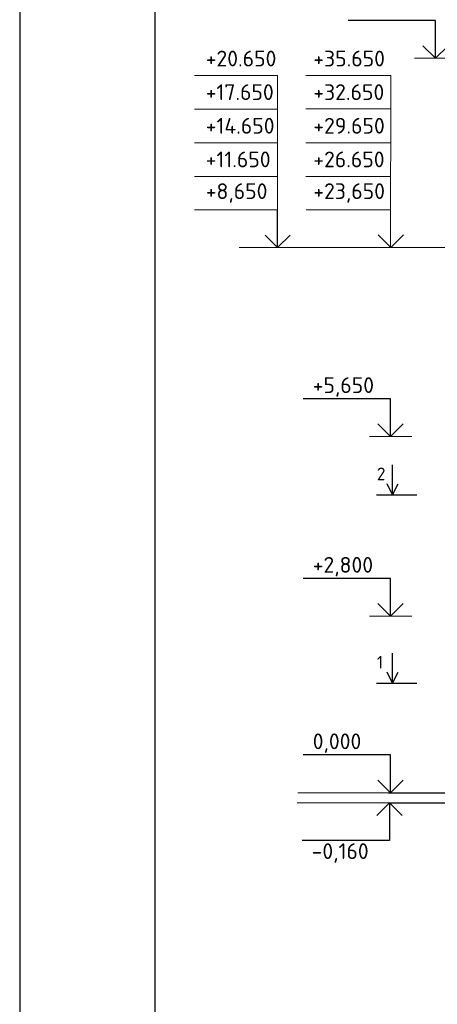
# Model space of a CAD drawing. Header units: millimetres. Extents: x 40580 to 2152466, y -328404 to 177125.
# Tile 9 of 252: x 269789 to 276411, y 153370 to 168989. Entities that reach past the tile are written whole.
import ezdxf

# ---------------------------------------------------------------- set-up
doc = ezdxf.new("R2010")
doc.units = ezdxf.units.MM
doc.layers.add('11', color=7, linetype='Continuous')
doc.layers.add('Столовая - обозначения', color=7, linetype='Continuous')
for name, color, linetype, lineweight in [('RAZMER', 7, 'Continuous', 9), ('АС-Таблицы', 7, 'Continuous', 20), ('отметки', 243, 'Continuous', 18), ('Размерная линия_ общее', 7, 'Continuous', 25), ('Столовая Двери и окна', 7, 'Continuous', 15)]:
    doc.layers.add(name, color=color, linetype=linetype, lineweight=lineweight)
doc.styles.get("Standard").update_dxf_attribs({"font": 'isocpeur.ttf'})
doc.styles.add('ГОСТ', font='isocpeur.ttf')

# ---------------------------------------------------------------- blocks, each defined once
blk = doc.blocks.new('Штамп')
at = {"layer": '11'}
blk.add_line((252070, 126228), (252070, 84178), dxfattribs=at)
at = {"layer": '11', "lineweight": 30}
blk.add_line((254210, 125978), (254210, 84428), dxfattribs=at)

msp = doc.modelspace()

# ---------------------------------------------------------------- linework, layer by layer
at = {"layer": 'RAZMER', "color": 18, "true_color": 0x000000}
for p, q in [((276719.93, 168376.543), (276048.508, 168376.543)), ((276007.031, 162376.543), (275335.609, 162376.543)), ((276007.031, 159526.543), (275335.609, 159526.543)), ((283044, 156726.91), (274198.893, 156726.91)), ((283023.17, 156566.91), (274188.42, 156566.91))]:
    msp.add_line(p, q, dxfattribs=at)
at = {"layer": 'RAZMER', "color": 18, "ltscale": 100, "true_color": 0x000000}
for p, q in [((273878.954, 168103.737, 0), (272561.685, 168103.737, 0)), ((273878.954, 165973.049, 0), (273878.954, 168106.383, 0)), ((275672.8, 168106.383, 0), (274328.655, 168106.383, 0)), ((275671.252, 165376.445), (275672.8, 168106.383, 0)), ((273878.954, 167570.403, 0), (272561.685, 167570.403, 0)), ((273878.954, 167570.403, 0), (272561.685, 167570.403, 0)), ((275672.8, 167573.049, 0), (274328.655, 167573.049, 0)), ((273878.954, 167037.07, 0), (272561.685, 167037.07, 0)), ((273878.954, 167037.07, 0), (272561.685, 167037.07, 0)), ((275672.8, 167037.07, 0), (274328.655, 167037.07, 0)), ((273878.954, 166503.737, 0), (272561.685, 166503.737, 0)), ((275672.8, 166503.737, 0), (274328.655, 166503.737, 0)), ((273878.954, 165820.403, 0), (273878.954, 166420.403, 0)), ((273878.954, 165970.403, 0), (272561.685, 165970.403, 0)), ((275674.737, 165973.049, 0), (274330.592, 165973.049, 0)), ((275802.81, 165376.543), (273269.933, 165374.313)), ((273494.25, 165374.235), (276586.52, 165372.996))]:
    msp.add_line(p, q, dxfattribs=at)
at = {"layer": 'отметки', "color": 18, "linetype": 'Continuous', "lineweight": 25, "ltscale": 100, "true_color": 0x000000}
for p, q in [((276381.509, 168976.543), (274998.327, 168976.543)), ((276381.509, 168376.543), (276381.509, 168976.543)), ((273878.954, 165373.049, 0), (273878.954, 165973.049, 0)), ((275668.61, 162976.543), (274285.428, 162976.543)), ((275668.61, 162376.543), (275668.61, 162976.543)), ((275668.61, 160126.543), (274285.428, 160126.543)), ((275668.61, 159526.543), (275668.61, 160126.543)), ((275668.61, 157326.91), (274285.428, 157326.91)), ((275668.61, 156726.91), (275668.61, 157326.91)), ((275651.463, 156566.91), (275651.463, 155966.91)), ((275651.463, 155966.91), (274268.281, 155966.91))]:
    msp.add_line(p, q, dxfattribs=at)
for points in [[(276181.509, 168576.543), (276381.509, 168376.543), (276581.509, 168576.543)], [(275872.97, 165574.727), (275672.97, 165374.728), (275472.97, 165574.727)], [(275468.61, 162576.543), (275668.61, 162376.543), (275868.61, 162576.543)], [(275468.61, 159726.543), (275668.61, 159526.543), (275868.61, 159726.543)], [(275468.61, 156926.91), (275668.61, 156726.91), (275868.61, 156926.91)], [(275451.463, 156366.91), (275651.463, 156566.91), (275851.463, 156366.91)]]:
    msp.add_lwpolyline(points, dxfattribs=at)
at = {"layer": 'отметки', "color": 18, "linetype": 'Continuous', "lineweight": 25, "ltscale": 100, "true_color": 0x000000, "elevation": 0}
msp.add_lwpolyline([(274078.954, 165573.049), (273878.954, 165373.049), (273678.954, 165573.049)], dxfattribs=at)
at = {"layer": 'Размерная линия_ общее', "color": 18, "linetype": 'Continuous', "lineweight": 25, "true_color": 0x000000, "transparency": 33554687}
for p, q in [((275632.362, 156726.91), (276632.362, 156726.91)), ((275632.362, 156566.91), (276632.362, 156566.91))]:
    msp.add_line(p, q, dxfattribs=at)
at = {"layer": 'Столовая Двери и окна', "color": 18, "lineweight": 30, "true_color": 0x000000}
for p, q in [((275702.924, 161451.427), (275702.924, 161929.921)), ((275702.924, 161451.427), (275614.918, 161626.585)), ((275702.924, 161451.427), (275790.93, 161626.585)), ((275447.137, 161451.427), (276085.637, 161451.427)), ((275702.924, 158464.355), (275702.924, 158942.849)), ((275702.924, 158464.355), (275614.918, 158639.513)), ((275702.924, 158464.355), (275790.93, 158639.513)), ((275447.137, 158464.355), (276085.637, 158464.355))]:
    msp.add_line(p, q, dxfattribs=at)

# ---------------------------------------------------------------- block references
at = {"layer": 'Столовая - обозначения', "color": 18, "lineweight": 20, "true_color": 0x000000}
msp.add_blockref('Штамп', (17719.259, 50897.048), dxfattribs=at)

# ---------------------------------------------------------------- texts
at = {"layer": 'АС-Таблицы', "color": 18, "true_color": 0x000000, "char_height": 250, "attachment_point": 4, "style": 'ГОСТ'}
for s, insert, width in [('+20.650', (272738.91, 168373.049, 0), 1173.08724), ('+35.650', (274444.952, 168373.049, 0), 1237.2497), ('+17.650', (272738.91, 167839.716, 0), 1173.08724), ('+32.650', (274444.952, 167839.716, 0), 1237.2497), ('+14.650', (272738.91, 167306.383, 0), 1173.08724), ('+29.650', (274444.952, 167306.383, 0), 1237.2497), ('+11.650', (272738.91, 166773.049, 0), 1173.08724), ('+26.650', (274444.952, 166773.049, 0), 1237.2497), ('+8,650', (272738.91, 166239.716, 0), 1173.08724), ('+23,650', (274444.952, 166239.716, 0), 1237.2497)]:
    msp.add_mtext(s, dxfattribs=dict(at, insert=insert, width=width))
at = {"layer": 'отметки', "color": 18, "linetype": 'Continuous', "lineweight": 25, "ltscale": 100, "true_color": 0x000000, "style": 'ГОСТ'}
for s, p in [('+5,650', (274435.428, 163066.543)), ('+2,800', (274435.428, 160216.543)), ('0,000', (274435.428, 157416.91)), ('-0,160', (274418.281, 155674.529))]:
    msp.add_text(s, height=250, dxfattribs=at).set_placement(p)
at = {"layer": 'Столовая Двери и окна', "color": 18, "true_color": 0x000000}
for s, p in [('2', (275452.171, 161684.386)), ('1', (275452.171, 158697.314))]:
    msp.add_text(s, height=200, dxfattribs=at).set_placement(p)

doc.saveas('drawing.dxf')
